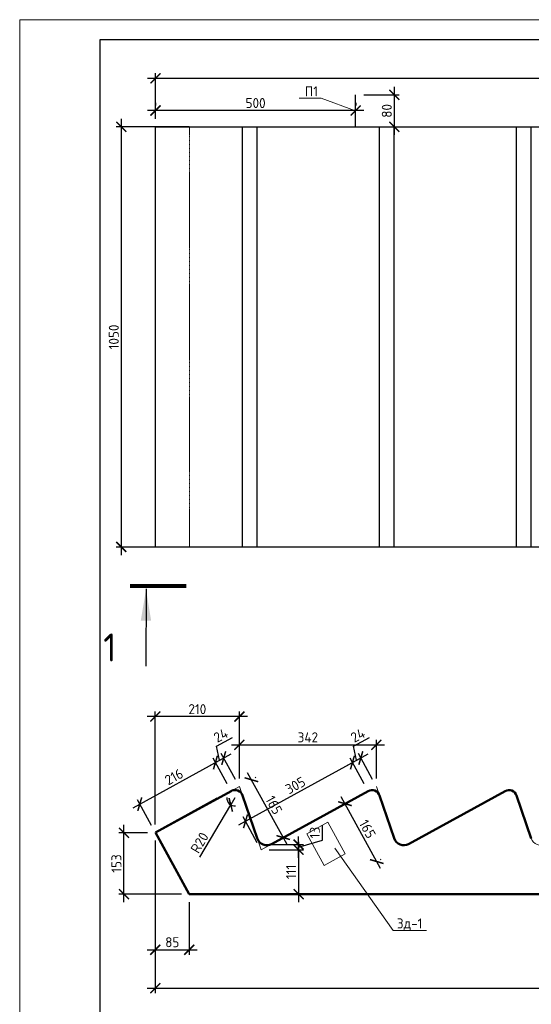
# Model space of a CAD drawing. Header units: millimetres. Extents: x 251864 to 617215, y -272865 to -46010.
# Tile 4 of 53: x 275271 to 288052, y -161052 to -136444. Entities that reach past the tile are written whole.
import ezdxf
from ezdxf import colors
from ezdxf.entities.mleader import LeaderData, LeaderLine
from ezdxf.enums import TextEntityAlignment as Align
from ezdxf.math import Vec2, Vec3

# ---------------------------------------------------------------- set-up
doc = ezdxf.new("R2010")
doc.units = ezdxf.units.MM
doc.linetypes.add('невидимая2', pattern=[4.7625, 3.175, -1.5875])
doc.layers.get('Defpoints').update_dxf_attribs({"color": 140})
for name, color, linetype, lineweight in [('Standard', 7, 'Continuous', 25), ('Размеры', 54, 'Continuous', 20), ('РАЗРЕЗЫ', 10, 'Continuous', 60), ('Символы 0.20', 1, 'Continuous', 20), ('Символы 0.20 @ 100', 1, 'Continuous', 20), ('ТОНКИЕ', 7, 'Continuous', 9)]:
    doc.layers.add(name, color=color, linetype=linetype, lineweight=lineweight)
doc.layers.add('ТОЛСТЫЕ_ОСНОВНЫЕ', color=6, linetype='Continuous')
doc.styles.add('GOST-2.304_Type-B', font='GOST_Common.ttf')
doc.styles.add('ГОСТ', font='GOST_Common.ttf')
doc.dimstyles.new('СПДС', dxfattribs={"dimscale": 100, "dimtxt": 2.5, "dimasz": 2.5, "dimexe": 1.25, "dimexo": 2, "dimtad": 1, "dimdec": 0, "dimtxsty": 'ГОСТ', "dimblk": 'ARCHTICK', "dimcen": 2.5, "dimdle": 2, "dimadec": 0, "dimazin": 2, "dimtfac": 0.75, "dimtdec": 0, "dimtmove": 1, "dimatfit": 3, "dimfxl": 1, "dimtolj": 1, "dimarcsym": 1})

# ---------------------------------------------------------------- blocks, each defined once
blk = doc.blocks.new('НОВЫЙ')
at = {"layer": 'Standard', "color": 5, "linetype": 'Continuous', "lineweight": 50, "transparency": 33554687}
for p, q in [((381795.8, -472121.9), (382011.4, -472121.7)), ((382011.4, -472121.9), (381835.3, -472121.9)), ((382011.4, -472121.9), (382011.4, -472297.6)), ((381795.4, -472257), (381776.2, -472145.8)), ((378952.4, -473979.3), (382011.4, -472297.6)), ((381495.8, -472286.9), (381770.9, -472286.9)), ((381495.4, -472422), (381476.2, -472310.8)), ((381195.8, -472451.9), (381470.9, -472451.9)), ((381195.4, -472587), (381176.2, -472475.8))]:
    blk.add_line(p, q, dxfattribs=at)
for centre, radius, start, end in [((381795.8, -472141.9), 20, 90, 191.3099), ((381770.9, -472261.9), 25, 270, 11.3099), ((381495.8, -472306.9), 20, 90, 191.3099), ((381470.9, -472426.9), 25, 270, 11.3099), ((381195.8, -472471.9), 20, 90, 191.3099)]:
    blk.add_arc(centre, radius, start, end, dxfattribs=at)
at = {"layer": 'РАЗРЕЗЫ', "color": 5, "lineweight": 35}
for q in [(382011.4, -472121.9), (382011.4, -472297.6)]:
    blk.add_line((382011.4, -472297.6), q, dxfattribs=at)
blk = doc.blocks.new('*U668')
at = {"layer": 'ТОЛСТЫЕ_ОСНОВНЫЕ', "color": 6}
blk.add_lwpolyline([(20, 5), (589, 5), (589, 415), (20, 415)], close=True, dxfattribs=at)
at = {"layer": 'ТОНКИЕ'}
blk.add_lwpolyline([(0, 0), (594, 0), (594, 420), (0, 420)], close=True, dxfattribs=at)
blk = doc.blocks.new('_ArchTick')
at = {"color": 0, "linetype": 'ByBlock', "const_width": 0.15}
blk.add_lwpolyline([(-0.5, -0.5), (0.5, 0.5)], dxfattribs=at)
blk = doc.blocks.new('*D1078')
at = {"layer": 'Defpoints', "color": 0, "linetype": 'Continuous', "transparency": 16777216}
for p in [(278659, -157700), (279507, -158300), (279507, -159688)]:
    blk.add_point(p, dxfattribs=at)
at = {"layer": 'Размеры', "color": 0, "linetype": 'Continuous', "lineweight": -2, "transparency": 16777216}
for p, q in [((278659, -157900), (278659, -159813)), ((279507, -158500), (279507, -159813)), ((278459, -159688), (279707, -159688))]:
    blk.add_line(p, q, dxfattribs=at)
at = {"layer": 'Размеры', "color": 0, "linetype": 'Continuous', "lineweight": -2, "transparency": 16777216, "xscale": 250, "yscale": 250, "zscale": 250, "rotation": 180}
blk.add_blockref('_ArchTick', (278659, -159688), dxfattribs=at)
at = {"layer": 'Размеры', "color": 0, "linetype": 'Continuous', "lineweight": -2, "transparency": 16777216, "xscale": 250, "yscale": 250, "zscale": 250}
blk.add_blockref('_ArchTick', (279507, -159688), dxfattribs=at)
at = {"layer": 'Размеры', "color": 0, "linetype": 'Continuous', "lineweight": 0, "transparency": 16777216, "insert": (279083, -159500), "char_height": 250, "attachment_point": 5, "style": 'ГОСТ'}
blk.add_mtext('\\A1;85', dxfattribs=at)
blk = doc.blocks.new('*D1079')
at = {"layer": 'Defpoints', "color": 0, "linetype": 'Continuous', "transparency": 16777216}
for p in [(284182, -154567), (280758, -155606), (284182, -155607)]:
    blk.add_point(p, dxfattribs=at)
at = {"layer": 'Размеры', "color": 0, "linetype": 'Continuous', "lineweight": -2, "transparency": 16777216}
for p, q in [((280758, -155406), (280758, -154442)), ((284182, -155407), (284182, -154442)), ((280558, -154567), (284382, -154567))]:
    blk.add_line(p, q, dxfattribs=at)
at = {"layer": 'Размеры', "color": 0, "linetype": 'Continuous', "lineweight": -2, "transparency": 16777216, "xscale": 250, "yscale": 250, "zscale": 250, "rotation": 180}
blk.add_blockref('_ArchTick', (280758, -154567), dxfattribs=at)
at = {"layer": 'Размеры', "color": 0, "linetype": 'Continuous', "lineweight": -2, "transparency": 16777216, "xscale": 250, "yscale": 250, "zscale": 250}
blk.add_blockref('_ArchTick', (284182, -154567), dxfattribs=at)
at = {"layer": 'Размеры', "color": 0, "linetype": 'Continuous', "lineweight": 0, "transparency": 16777216, "insert": (282470, -154380), "char_height": 250, "attachment_point": 5, "style": 'ГОСТ'}
blk.add_mtext('\\A1;342', dxfattribs=at)
blk = doc.blocks.new('*D1080')
at = {"layer": 'Defpoints', "color": 0, "linetype": 'Continuous', "transparency": 16777216}
for p in [(283583, -155011), (283974, -155721), (284182, -155607)]:
    blk.add_point(p, dxfattribs=at)
at = {"layer": 'Размеры', "color": 0, "linetype": 'Continuous', "lineweight": -2, "transparency": 16777216}
for p, q in [((283612, -154603), (284007, -154386)), ((283688, -154954), (283612, -154603)), ((283967, -154800), (283408, -155107)), ((283877, -155546), (283523, -154902)), ((284085, -155431), (283731, -154787))]:
    blk.add_line(p, q, dxfattribs=at)
at = {"layer": 'Размеры', "color": 0, "linetype": 'Continuous', "lineweight": -2, "transparency": 16777216, "xscale": 250, "yscale": 250, "zscale": 250}
for p, rotation in [((283792, -154897), 28.79663397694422), ((283583, -155011), 208.7966339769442)]:
    blk.add_blockref('_ArchTick', p, dxfattribs=dict(at, rotation=rotation))
at = {"layer": 'Размеры', "color": 0, "linetype": 'Continuous', "lineweight": 0, "transparency": 16777216, "insert": (283719, -154330), "char_height": 250, "attachment_point": 5, "rotation": 28.7966, "style": 'ГОСТ'}
blk.add_mtext('\\A1;24', dxfattribs=at)
blk = doc.blocks.new('*D1081')
at = {"layer": 'Defpoints', "color": 0, "linetype": 'Continuous', "transparency": 16777216}
for p in [(283974, -155721), (280912, -156479), (281303, -157189)]:
    blk.add_point(p, dxfattribs=at)
at = {"layer": 'Размеры', "color": 0, "linetype": 'Continuous', "lineweight": -2, "transparency": 16777216}
for p, q in [((283759, -154915), (280737, -156576)), ((283877, -155546), (283523, -154902)), ((281206, -157014), (280852, -156370))]:
    blk.add_line(p, q, dxfattribs=at)
at = {"layer": 'Размеры', "color": 0, "linetype": 'Continuous', "lineweight": -2, "transparency": 16777216, "xscale": 250, "yscale": 250, "zscale": 250}
for p, rotation in [((283583, -155011), 28.79663397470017), ((280912, -156479), 208.7966339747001)]:
    blk.add_blockref('_ArchTick', p, dxfattribs=dict(at, rotation=rotation))
at = {"layer": 'Размеры', "color": 0, "linetype": 'Continuous', "lineweight": 0, "transparency": 16777216, "insert": (282158, -155581), "char_height": 250, "attachment_point": 5, "rotation": 28.7966, "style": 'ГОСТ'}
blk.add_mtext('\\A1;305', dxfattribs=at)
blk = doc.blocks.new('*D1082')
at = {"layer": 'Defpoints', "color": 0, "linetype": 'Continuous', "transparency": 16777216}
for p in [(277875, -156767), (278664, -156767), (279517, -158299)]:
    blk.add_point(p, dxfattribs=at)
at = {"layer": 'Размеры', "color": 0, "linetype": 'Continuous', "lineweight": -2, "transparency": 16777216}
for p, q in [((277875, -158499), (277875, -156567)), ((278464, -156767), (277750, -156767)), ((279317, -158299), (277750, -158299))]:
    blk.add_line(p, q, dxfattribs=at)
at = {"layer": 'Размеры', "color": 0, "linetype": 'Continuous', "lineweight": -2, "transparency": 16777216, "xscale": 250, "yscale": 250, "zscale": 250}
for p, rotation in [((277875, -156767), 90), ((277875, -158299), 270)]:
    blk.add_blockref('_ArchTick', p, dxfattribs=dict(at, rotation=rotation))
at = {"layer": 'Размеры', "color": 0, "linetype": 'Continuous', "lineweight": 0, "transparency": 16777216, "insert": (277688, -157533), "char_height": 250, "attachment_point": 5, "rotation": 90, "style": 'ГОСТ'}
blk.add_mtext('\\A1;153', dxfattribs=at)
blk = doc.blocks.new('*D1083')
at = {"layer": 'Defpoints', "color": 0, "linetype": 'Continuous', "transparency": 16777216}
for p in [(280160, -155011), (280550, -155721), (280758, -155607)]:
    blk.add_point(p, dxfattribs=at)
at = {"layer": 'Размеры', "color": 0, "linetype": 'Continuous', "lineweight": -2, "transparency": 16777216}
for p, q in [((280189, -154603), (280583, -154386)), ((280264, -154954), (280189, -154603)), ((280543, -154800), (279985, -155107)), ((280454, -155546), (280100, -154902)), ((280662, -155431), (280308, -154787))]:
    blk.add_line(p, q, dxfattribs=at)
at = {"layer": 'Размеры', "color": 0, "linetype": 'Continuous', "lineweight": -2, "transparency": 16777216, "xscale": 250, "yscale": 250, "zscale": 250}
for p, rotation in [((280368, -154897), 28.79663397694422), ((280160, -155011), 208.7966339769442)]:
    blk.add_blockref('_ArchTick', p, dxfattribs=dict(at, rotation=rotation))
at = {"layer": 'Размеры', "color": 0, "linetype": 'Continuous', "lineweight": 0, "transparency": 16777216, "insert": (280296, -154330), "char_height": 250, "attachment_point": 5, "rotation": 28.7966, "style": 'ГОСТ'}
blk.add_mtext('\\A1;24', dxfattribs=at)
blk = doc.blocks.new('*D1084')
at = {"layer": 'Defpoints', "color": 0, "linetype": 'Continuous', "transparency": 16777216}
for p in [(280550, -155721), (278270, -156050), (278660, -156759)]:
    blk.add_point(p, dxfattribs=at)
at = {"layer": 'Размеры', "color": 0, "linetype": 'Continuous', "lineweight": -2, "transparency": 16777216}
for p, q in [((280335, -154915), (278095, -156146)), ((280454, -155546), (280100, -154902)), ((278564, -156584), (278210, -155940))]:
    blk.add_line(p, q, dxfattribs=at)
at = {"layer": 'Размеры', "color": 0, "linetype": 'Continuous', "lineweight": -2, "transparency": 16777216, "xscale": 250, "yscale": 250, "zscale": 250}
for p, rotation in [((280160, -155011), 28.79663397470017), ((278270, -156050), 208.7966339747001)]:
    blk.add_blockref('_ArchTick', p, dxfattribs=dict(at, rotation=rotation))
at = {"layer": 'Размеры', "color": 0, "linetype": 'Continuous', "lineweight": 0, "transparency": 16777216, "insert": (279125, -155366), "char_height": 250, "attachment_point": 5, "rotation": 28.7966, "style": 'ГОСТ'}
blk.add_mtext('\\A1;216', dxfattribs=at)
blk = doc.blocks.new('*D1085')
at = {"layer": 'Defpoints', "color": 0, "linetype": 'Continuous', "transparency": 16777216}
for p in [(278659, -153862), (280758, -155606), (278659, -156758)]:
    blk.add_point(p, dxfattribs=at)
at = {"layer": 'Размеры', "color": 0, "linetype": 'Continuous', "lineweight": -2, "transparency": 16777216}
for p, q in [((278659, -156558), (278659, -153737)), ((280758, -155406), (280758, -153737)), ((280958, -153862), (278459, -153862))]:
    blk.add_line(p, q, dxfattribs=at)
at = {"layer": 'Размеры', "color": 0, "linetype": 'Continuous', "lineweight": -2, "transparency": 16777216, "xscale": 250, "yscale": 250, "zscale": 250, "rotation": 180}
blk.add_blockref('_ArchTick', (278659, -153862), dxfattribs=at)
at = {"layer": 'Размеры', "color": 0, "linetype": 'Continuous', "lineweight": -2, "transparency": 16777216, "xscale": 250, "yscale": 250, "zscale": 250}
blk.add_blockref('_ArchTick', (280758, -153862), dxfattribs=at)
at = {"layer": 'Размеры', "color": 0, "linetype": 'Continuous', "lineweight": 0, "transparency": 16777216, "insert": (279709, -153675), "char_height": 250, "attachment_point": 5, "style": 'ГОСТ'}
blk.add_mtext('\\A1;210', dxfattribs=at)
blk = doc.blocks.new('*D1086')
at = {"layer": 'Defpoints', "color": 0, "linetype": 'Continuous', "transparency": 16777216}
for p in [(280646, -155895), (280544, -156067)]:
    blk.add_point(p, dxfattribs=at)
at = {"layer": 'Размеры', "color": 0, "linetype": 'Continuous', "lineweight": -2, "transparency": 16777216}
for p in [(280646, -155895), (279767, -157378)]:
    blk.add_line(p, (280544, -156067), dxfattribs=at)
blk.add_arc((280646, -155895), 200, 176.0924, 275.1385, dxfattribs=at)
at = {"layer": 'Размеры', "color": 0, "linetype": 'Continuous', "lineweight": -2, "transparency": 16777216, "xscale": 250, "yscale": 250, "zscale": 250, "rotation": 59.32866959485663}
blk.add_blockref('_ArchTick', (280544, -156067), dxfattribs=at)
at = {"layer": 'Размеры', "color": 0, "linetype": 'Continuous', "lineweight": 0, "transparency": 16777216, "insert": (279765, -157014), "char_height": 250, "attachment_point": 5, "rotation": 59.3287, "style": 'ГОСТ'}
blk.add_mtext('\\A1;R20', dxfattribs=at)
blk = doc.blocks.new('*D1087')
at = {"layer": 'Defpoints', "color": 0, "linetype": 'Continuous', "transparency": 16777216}
for p in [(283314, -156084), (283396, -156038), (284108, -157530)]:
    blk.add_point(p, dxfattribs=at)
at = {"layer": 'Размеры', "color": 0, "linetype": 'Continuous', "lineweight": -2, "transparency": 16777216}
for p, q in [((284287, -157660), (283300, -155863)), ((283489, -155987), (283506, -155978)), ((284284, -157433), (284301, -157424))]:
    blk.add_line(p, q, dxfattribs=at)
at = {"layer": 'Размеры', "color": 0, "linetype": 'Continuous', "lineweight": -2, "transparency": 16777216, "xscale": 250, "yscale": 250, "zscale": 250}
for p, rotation in [((283396, -156038), 118.796633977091), ((284191, -157484), 298.7966339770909)]:
    blk.add_blockref('_ArchTick', p, dxfattribs=dict(at, rotation=rotation))
at = {"layer": 'Размеры', "color": 0, "linetype": 'Continuous', "lineweight": 0, "transparency": 16777216, "insert": (283958, -156671), "char_height": 250, "attachment_point": 5, "rotation": 298.7966, "style": 'ГОСТ'}
blk.add_mtext('\\A1;165', dxfattribs=at)
blk = doc.blocks.new('*D1088')
at = {"layer": 'Defpoints', "color": 0, "linetype": 'Continuous', "transparency": 16777216}
for p in [(281303, -157189), (281303, -158299), (282238, -158299)]:
    blk.add_point(p, dxfattribs=at)
at = {"layer": 'Размеры', "color": 0, "linetype": 'Continuous', "lineweight": -2, "transparency": 16777216}
for p, q in [((282238, -156989), (282238, -158499)), ((281503, -157189), (282363, -157189)), ((281503, -158299), (282363, -158299))]:
    blk.add_line(p, q, dxfattribs=at)
at = {"layer": 'Размеры', "color": 0, "linetype": 'Continuous', "lineweight": -2, "transparency": 16777216, "xscale": 250, "yscale": 250, "zscale": 250}
for p, rotation in [((282238, -157189), 90), ((282238, -158299), 270)]:
    blk.add_blockref('_ArchTick', p, dxfattribs=dict(at, rotation=rotation))
at = {"layer": 'Размеры', "color": 0, "linetype": 'Continuous', "lineweight": 0, "transparency": 16777216, "insert": (282051, -157744), "char_height": 250, "attachment_point": 5, "rotation": 90, "style": 'ГОСТ'}
blk.add_mtext('\\A1;111', dxfattribs=at)
blk = doc.blocks.new('*D1089')
at = {"layer": 'Defpoints', "color": 0, "linetype": 'Continuous', "transparency": 16777216}
for p in [(281303, -157189), (281349, -157059), (282238, -157059)]:
    blk.add_point(p, dxfattribs=at)
at = {"layer": 'Размеры', "color": 0, "linetype": 'Continuous', "lineweight": -2, "transparency": 16777216}
for p, q in [((282832, -156946), (282832, -156571)), ((282238, -157389), (282238, -156859)), ((282238, -157124), (282832, -156946)), ((281503, -157189), (282363, -157189)), ((281549, -157059), (282363, -157059))]:
    blk.add_line(p, q, dxfattribs=at)
at = {"layer": 'Размеры', "color": 0, "linetype": 'Continuous', "lineweight": -2, "transparency": 16777216, "xscale": 250, "yscale": 250, "zscale": 250}
for p, rotation in [((282238, -157059), 90), ((282238, -157189), 270)]:
    blk.add_blockref('_ArchTick', p, dxfattribs=dict(at, rotation=rotation))
at = {"layer": 'Размеры', "color": 0, "linetype": 'Continuous', "lineweight": 0, "transparency": 16777216, "insert": (282644, -156759), "char_height": 250, "attachment_point": 5, "rotation": 90, "style": 'ГОСТ'}
blk.add_mtext('\\A1;13', dxfattribs=at)
blk = doc.blocks.new('*D1109')
at = {"layer": 'Defpoints', "color": 0, "linetype": 'Continuous', "transparency": 16777216}
for p in [(278659, -156758), (314764, -157744), (314764, -160649)]:
    blk.add_point(p, dxfattribs=at)
at = {"layer": 'Размеры', "color": 0, "linetype": 'Continuous', "lineweight": -2, "transparency": 16777216}
for p, q in [((278659, -156958), (278659, -160774)), ((314764, -157944), (314764, -160774)), ((278459, -160649), (314964, -160649))]:
    blk.add_line(p, q, dxfattribs=at)
at = {"layer": 'Размеры', "color": 0, "linetype": 'Continuous', "lineweight": -2, "transparency": 16777216, "xscale": 250, "yscale": 250, "zscale": 250, "rotation": 180}
blk.add_blockref('_ArchTick', (278659, -160649), dxfattribs=at)
at = {"layer": 'Размеры', "color": 0, "linetype": 'Continuous', "lineweight": -2, "transparency": 16777216, "xscale": 250, "yscale": 250, "zscale": 250}
blk.add_blockref('_ArchTick', (314764, -160649), dxfattribs=at)
at = {"layer": 'Размеры', "color": 0, "linetype": 'Continuous', "lineweight": 0, "transparency": 16777216, "insert": (296712, -160462), "char_height": 250, "attachment_point": 5, "style": 'ГОСТ'}
blk.add_mtext('\\A1;3610', dxfattribs=at)
blk = doc.blocks.new('*U667')
at = {"layer": 'Символы 0.20', "linetype": 'Continuous', "lineweight": 80}
blk.add_line((-7, 0.02), (0, 0), dxfattribs=at)
at = {"layer": 'Символы 0.20', "linetype": 'Continuous', "lineweight": 25}
blk.add_line((-5, -0.34), (-5.02, -10.04), dxfattribs=at)
blk.add_solid([(-5, -0.44), (-4.36, -4.35), (-5.66, -4.35)], dxfattribs=at)
at = {"layer": 'Символы 0.20', "style": 'ГОСТ'}
blk.add_attdef('1', text='', height=3.5, dxfattribs=at).set_placement((-9.52, -7.68), align=Align.MIDDLE_CENTER)
blk.add_attdef('2', text='', height=3.5, dxfattribs=at).set_placement((171.54, -8.02), align=Align.MIDDLE_RIGHT)
blk = doc.blocks.new('*D1110')
at = {"layer": 'Defpoints', "color": 0, "linetype": 'Continuous', "transparency": 16777216}
for p in [(279706, -139123), (277809, -149623), (279398, -149623)]:
    blk.add_point(p, dxfattribs=at)
at = {"layer": 'Размеры', "color": 0, "linetype": 'Continuous', "lineweight": -2, "transparency": 16777216}
for p, q in [((277809, -138923), (277809, -149823)), ((279506, -139123), (277684, -139123)), ((279198, -149623), (277684, -149623))]:
    blk.add_line(p, q, dxfattribs=at)
at = {"layer": 'Размеры', "color": 0, "linetype": 'Continuous', "lineweight": -2, "transparency": 16777216, "xscale": 250, "yscale": 250, "zscale": 250}
for p, rotation in [((277809, -139123), 90), ((277809, -149623), 270)]:
    blk.add_blockref('_ArchTick', p, dxfattribs=dict(at, rotation=rotation))
at = {"layer": 'Размеры', "color": 0, "linetype": 'Continuous', "lineweight": 0, "transparency": 16777216, "insert": (277622, -144373), "char_height": 250, "attachment_point": 5, "rotation": 90, "style": 'ГОСТ'}
blk.add_mtext('\\A1;1050', dxfattribs=at)
blk = doc.blocks.new('*D1111')
at = {"layer": 'Defpoints', "color": 0, "linetype": 'Continuous', "transparency": 16777216}
for p in [(314767, -137907), (278664, -139123), (314767, -139123)]:
    blk.add_point(p, dxfattribs=at)
at = {"layer": 'Размеры', "color": 0, "linetype": 'Continuous', "lineweight": -2, "transparency": 16777216}
for p, q in [((278664, -138923), (278664, -137782)), ((314767, -138923), (314767, -137782)), ((278464, -137907), (314967, -137907))]:
    blk.add_line(p, q, dxfattribs=at)
at = {"layer": 'Размеры', "color": 0, "linetype": 'Continuous', "lineweight": -2, "transparency": 16777216, "xscale": 250, "yscale": 250, "zscale": 250, "rotation": 180}
blk.add_blockref('_ArchTick', (278664, -137907), dxfattribs=at)
at = {"layer": 'Размеры', "color": 0, "linetype": 'Continuous', "lineweight": -2, "transparency": 16777216, "xscale": 250, "yscale": 250, "zscale": 250}
blk.add_blockref('_ArchTick', (314767, -137907), dxfattribs=at)
at = {"layer": 'Размеры', "color": 0, "linetype": 'Continuous', "lineweight": 0, "transparency": 16777216, "insert": (296715, -137720), "char_height": 250, "attachment_point": 5, "style": 'ГОСТ'}
blk.add_mtext('\\A1;3610', dxfattribs=at)
blk = doc.blocks.new('_None')
blk = doc.blocks.new('*D1125')
at = {"layer": 'Defpoints', "color": 0, "linetype": 'Continuous', "transparency": 16777216}
for p in [(283664, -138323), (283664, -139123), (284629, -139123)]:
    blk.add_point(p, dxfattribs=at)
at = {"layer": 'Размеры', "color": 0, "linetype": 'Continuous', "lineweight": -2, "transparency": 16777216}
for p, q in [((284629, -138123), (284629, -139323)), ((283864, -138323), (284754, -138323)), ((283864, -139123), (284754, -139123))]:
    blk.add_line(p, q, dxfattribs=at)
at = {"layer": 'Размеры', "color": 0, "linetype": 'Continuous', "lineweight": -2, "transparency": 16777216, "xscale": 250, "yscale": 250, "zscale": 250}
for p, rotation in [((284629, -138323), 90), ((284629, -139123), 270)]:
    blk.add_blockref('_ArchTick', p, dxfattribs=dict(at, rotation=rotation))
at = {"layer": 'Размеры', "color": 0, "linetype": 'Continuous', "lineweight": 0, "transparency": 16777216, "insert": (284442, -138723), "char_height": 250, "attachment_point": 5, "rotation": 90, "style": 'ГОСТ'}
blk.add_mtext('\\A1;80', dxfattribs=at)
blk = doc.blocks.new('*D1126')
at = {"layer": 'Defpoints', "color": 0, "linetype": 'Continuous', "transparency": 16777216}
for p in [(278664, -138714), (278664, -138723), (283664, -138723)]:
    blk.add_point(p, dxfattribs=at)
at = {"layer": 'Размеры', "color": 0, "linetype": 'Continuous', "lineweight": -2, "transparency": 16777216}
for p, q in [((278664, -138523), (278664, -138589)), ((283664, -138523), (283664, -138589)), ((283864, -138714), (278464, -138714))]:
    blk.add_line(p, q, dxfattribs=at)
at = {"layer": 'Размеры', "color": 0, "linetype": 'Continuous', "lineweight": -2, "transparency": 16777216, "xscale": 250, "yscale": 250, "zscale": 250, "rotation": 180}
blk.add_blockref('_ArchTick', (278664, -138714), dxfattribs=at)
at = {"layer": 'Размеры', "color": 0, "linetype": 'Continuous', "lineweight": -2, "transparency": 16777216, "xscale": 250, "yscale": 250, "zscale": 250}
blk.add_blockref('_ArchTick', (283664, -138714), dxfattribs=at)
at = {"layer": 'Размеры', "color": 0, "linetype": 'Continuous', "lineweight": 0, "transparency": 16777216, "insert": (281164, -138527), "char_height": 250, "attachment_point": 5, "style": 'ГОСТ'}
blk.add_mtext('\\A1;500', dxfattribs=at)
blk = doc.blocks.new('*D1129')
at = {"layer": 'Defpoints', "color": 0, "linetype": 'Continuous', "transparency": 16777216}
for p in [(280978, -155485), (281060, -155440), (281772, -156931)]:
    blk.add_point(p, dxfattribs=at)
at = {"layer": 'Размеры', "color": 0, "linetype": 'Continuous', "lineweight": -2, "transparency": 16777216}
for p, q in [((281951, -157061), (280964, -155264)), ((281153, -155389), (281170, -155379)), ((281948, -156835), (281965, -156825))]:
    blk.add_line(p, q, dxfattribs=at)
at = {"layer": 'Размеры', "color": 0, "linetype": 'Continuous', "lineweight": -2, "transparency": 16777216, "xscale": 250, "yscale": 250, "zscale": 250}
for p, rotation in [((281060, -155440), 118.796633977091), ((281855, -156885), 298.7966339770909)]:
    blk.add_blockref('_ArchTick', p, dxfattribs=dict(at, rotation=rotation))
at = {"layer": 'Размеры', "color": 0, "linetype": 'Continuous', "lineweight": 0, "transparency": 16777216, "insert": (281622, -156072), "char_height": 250, "attachment_point": 5, "rotation": 298.7966, "style": 'ГОСТ'}
blk.add_mtext('\\A1;165', dxfattribs=at)

msp = doc.modelspace()

# ---------------------------------------------------------------- linework, layer by layer
at = {"layer": 'Размеры'}
msp.add_line((278664, -149623.3), (278664, -139123.3), dxfattribs=at)
at = {"layer": 'Размеры', "linetype": 'невидимая2'}
msp.add_line((279516.7, -149623.3), (279516.7, -139123.3), dxfattribs=at)
at = {"layer": 'Размеры', "lineweight": 30}
for p, q in [((280836.9, -149617.4), (280836.9, -139117.4)), ((281203.9, -149617.4), (281203.9, -139117.4)), ((284260.8, -149618.2), (284260.8, -139118.2)), ((284627.7, -149618.2), (284627.7, -139118.2)), ((287684.6, -149619.1), (287684.6, -139119.1)), ((288051.5, -149619.1), (288051.5, -139119.1))]:
    msp.add_line(p, q, dxfattribs=at)
at = {"layer": 'Размеры', "color": 3, "linetype": 'Continuous', "lineweight": 0}
for p, q in [((279775.3, -156145.9), (280527.3, -155732.5)), ((280527.3, -155732.5), (280758, -155605.7)), ((281043.7, -156436.5), (280758, -155605.7)), ((283973.7, -155721), (281562.8, -157046.2)), ((284181.8, -155606.6), (284467.5, -156437.4)), ((287397.5, -155721.8), (284986.6, -157047)), ((281203.9, -156902.2), (280836.9, -155835.3)), ((284627.7, -156903.1), (284260.8, -155836.1)), ((288051.5, -156903.9), (287684.6, -155837)), ((281302.6, -157189.2), (281043.7, -156436.5)), ((281956.2, -156829.9), (281302.6, -157189.2)), ((279162.2, -157695.1), (279506.7, -158298.7)), ((308336.8, -158298.7), (279506.7, -158298.7))]:
    msp.add_line(p, q, dxfattribs=at)
at = {"layer": 'Размеры', "lineweight": 30}
msp.add_lwpolyline([(283663.7, -139123.3), (283663.7, -138323.3)], dxfattribs=at)
msp.add_lwpolyline([(314767.1, -149623.3), (278663.7, -149623.3), (278663.7, -139123.3), (314767.1, -139123.3)], close=True, dxfattribs=at)
at = {"layer": 'Размеры', "color": 3, "linetype": 'Continuous', "lineweight": 0}
msp.add_lwpolyline([(282969.5, -156501.6), (283403.1, -157290.3), (282877.3, -157579.4), (282443.7, -156790.6)], close=True, dxfattribs=at)
for centre, radius, start, end in [((280646.2, -155895.4), 200, 17.4867, 118.79663), ((284070, -155896.2), 200, 17.4867, 118.79663), ((287493.8, -155897.1), 200, 17.4867, 118.79663), ((281442.4, -156827.1), 250, 197.4867, 298.79663), ((284866.2, -156827.9), 250, 197.4867, 298.79663), ((288290, -156828.8), 250, 197.4867, 298.79663)]:
    msp.add_arc(centre, radius, start, end, dxfattribs=at)

# ---------------------------------------------------------------- block references
at = {"xscale": 100, "yscale": 100, "zscale": 100}
msp.add_blockref('*U668', (275271.1, -178444.2), dxfattribs=at)
at = {"layer": 'РАЗРЕЗЫ', "color": 2, "lineweight": -2, "xscale": -10, "yscale": 10, "zscale": 10, "rotation": 28.7994116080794}
msp.add_blockref('НОВЫЙ', (1351848.6, 5820818.9), dxfattribs=at)
at = {"layer": 'Символы 0.20 @ 100'}
ref = msp.add_blockref('*U667', (279427.2, -150597.3, -2836.7), dxfattribs=dict(at, xscale=200, yscale=200, zscale=200))
ref.add_attrib('1', '1', dxfattribs={"layer": 'Символы 0.20', "height": 700, "style": 'ГОСТ'}).set_placement((277523.8, -152133.6, -2836.7), align=Align.MIDDLE_CENTER)

# ---------------------------------------------------------------- dimensions: what is measured, and where the dimension line sits
at = {"layer": 'Размеры', "color": 3, "linetype": 'Continuous', "lineweight": 0}
for base, p1, p2, picture, middle in [((314767.1, -137907.5), (278663.7, -139123.3), (314767.1, -139123.3), '*D1111', (296715.4, -137720)), ((278663.7, -138714.3), (283663.7, -138723.3), (278663.7, -138723.3), '*D1126', (281163.7, -138526.8)), ((278659.4, -153862.5), (280758, -155605.7), (278659.4, -156758), '*D1085', (279708.7, -153675)), ((284181.8, -154567.5), (280758, -155605.7), (284181.8, -155606.6), '*D1079', (282469.9, -154380)), ((314764.1, -160649.1), (278659.4, -156758), (314764.1, -157744.2), '*D1109', (296711.7, -160461.6)), ((279506.7, -159687.6), (278659.4, -157700.1), (279506.7, -158300.4), '*D1078', (279083, -159500.1))]:
    dim = msp.add_linear_dim(base=base, p1=p1, p2=p2, dimstyle='СПДС', override={"dimlfac": 0.1}, dxfattribs=at)
    dim.commit()
    dim.dimension.update_dxf_attribs({"geometry": picture, "text_midpoint": middle})
for base, p1, p2, angle, picture, middle in [((284629.1, -139123.3), (283663.7, -138323.3), (283663.7, -139123.3), 90, '*D1125', (284441.6, -138723.3)), ((277809.3, -149623.3), (279706.1, -139123.3), (279397.7, -149623.3), 90, '*D1110', (277621.8, -144373.3)), ((278270.2, -156049.9), (280550.1, -155721), (278660.2, -156759.5), 28.79663, '*D1084', (279124.7, -155366.2)), ((280912.4, -156479.3), (283973.7, -155721), (281302.6, -157189.2), 28.79663, '*D1081', (282157.6, -155580.9)), ((277875.2, -156766.7), (279516.7, -158298.7), (278664, -156766.7), 90, '*D1082', (277687.7, -157532.7)), ((282238.2, -157059.1), (281302.6, -157189.2), (281349.3, -157059.1), 90, '*D1089', (282644.5, -156883.5))]:
    dim = msp.add_linear_dim(base=base, p1=p1, p2=p2, angle=angle, dimstyle='СПДС', override={"dimlfac": 0.1}, dxfattribs=at)
    dim.commit()
    dim.dimension.update_dxf_attribs({"geometry": picture, "text_midpoint": middle})
for p1, p2, distance, picture, middle in [((280758.3, -155606.6), (280550.1, -155721), -810, '*D1083', (280153.2, -154408.6)), ((284181.8, -155606.6), (283973.7, -155721), -810, '*D1080', (283576.8, -154408.6)), ((281772.4, -156930.9), (280977.6, -155485), -94.3, '*D1129', (281622, -156072.2)), ((284108.3, -157529.8), (283313.5, -156083.8), -94.3, '*D1087', (283957.9, -156671)), ((281302.6, -157189.2), (281302.6, -158298.7), 935.6, '*D1088', (282050.7, -157744))]:
    dim = msp.add_aligned_dim(p1=p1, p2=p2, distance=distance, dimstyle='СПДС', override={"dimlfac": 0.1}, dxfattribs=at)
    dim.commit()
    dim.dimension.update_dxf_attribs({"geometry": picture, "text_midpoint": middle})
dim = msp.add_radius_dim(center=(280646.2, -155895.4), mpoint=(280544.2, -156067.4), dimstyle='СПДС', override={"dimlfac": 0.1}, dxfattribs=at)
dim.commit()
dim.dimension.update_dxf_attribs({"geometry": '*D1086', "text_midpoint": (279926, -157109.7), "dimtype": 164})

# ---------------------------------------------------------------- leaders
at = {"layer": 'Символы 0.20'}
ml = msp.add_multileader_mtext('Standard', dxfattribs=at)
ml.set_content('П1', color=256, style='GOST-2.304_Type-B')
ml.set_leader_properties(color=256, linetype='ByLayer', lineweight=-1)
ml.set_arrow_properties(name='NONE')
ml.build(insert=Vec2(0, 0))
ml.multileader.update_dxf_attribs({"text_left_attachment_type": 6, "text_right_attachment_type": 6, "dogleg_length": 1, "arrow_head_size": 18, "scale": 20})
ctx = ml.context
ctx.base_point, ctx.scale, ctx.char_height, ctx.arrow_head_size, ctx.landing_gap_size, ctx.plane_origin = Vec3(282410.1, -138408.5), 20, 250, 18, 9, Vec3(277928.5, -142161.9)
ctx.left_attachment, ctx.right_attachment, ctx.text_align_type = 6, 6, 1
notes = []
notes.append((ctx, [(1, (1, 1, 0), (282803.1, -138408.5), (-1, 0), 100, [(0, [(283663.7, -138723.3)], 0, [])])]))
ctx.mtext.insert, ctx.mtext.alignment, ctx.mtext.flow_direction = Vec3(282556.6, -138108.5), 2, 5
ml = msp.add_multileader_mtext('Standard', dxfattribs=at)
ml.set_content('Зд-1', color=256, style='GOST-2.304_Type-B')
ml.set_leader_properties(color=256, linetype='ByLayer', lineweight=-1)
ml.set_arrow_properties(name='NONE')
ml.build(insert=Vec2(0, 0))
ml.multileader.update_dxf_attribs({"text_left_attachment_type": 6, "text_right_attachment_type": 6, "dogleg_length": 1, "arrow_head_size": 18, "scale": 20})
ctx = ml.context
ctx.base_point, ctx.scale, ctx.char_height, ctx.arrow_head_size, ctx.landing_gap_size, ctx.plane_origin = Vec3(284696.7, -159205.6), 20, 250, 18, 9, Vec3(280215, -162959)
ctx.left_attachment, ctx.right_attachment, ctx.text_align_type = 6, 6, 1
notes.append((ctx, [(0, (1, 1, 0), (284596.7, -159205.6), (1, 0), 100, [(0, [(283141.7, -157150.3)], 0, [])])]))
ctx.mtext.insert, ctx.mtext.alignment, ctx.mtext.flow_direction = Vec3(285011.9, -158905.6), 2, 5
for ctx, leaders in notes:
    for number, flags, end, landing, length, lines in leaders:
        leader = LeaderData()
        leader.index, (leader.has_last_leader_line, leader.has_dogleg_vector, leader.attachment_direction) = number, flags
        leader.last_leader_point, leader.dogleg_vector, leader.dogleg_length = Vec3(end), Vec3(landing), length
        for number, points, colour, breaks in lines:
            line = LeaderLine()
            line.index, line.vertices, line.color, line.breaks = number, Vec3.list(points), colors.encode_raw_color(colour), breaks
            leader.lines.append(line)
        ctx.leaders.append(leader)

doc.saveas('drawing.dxf')
